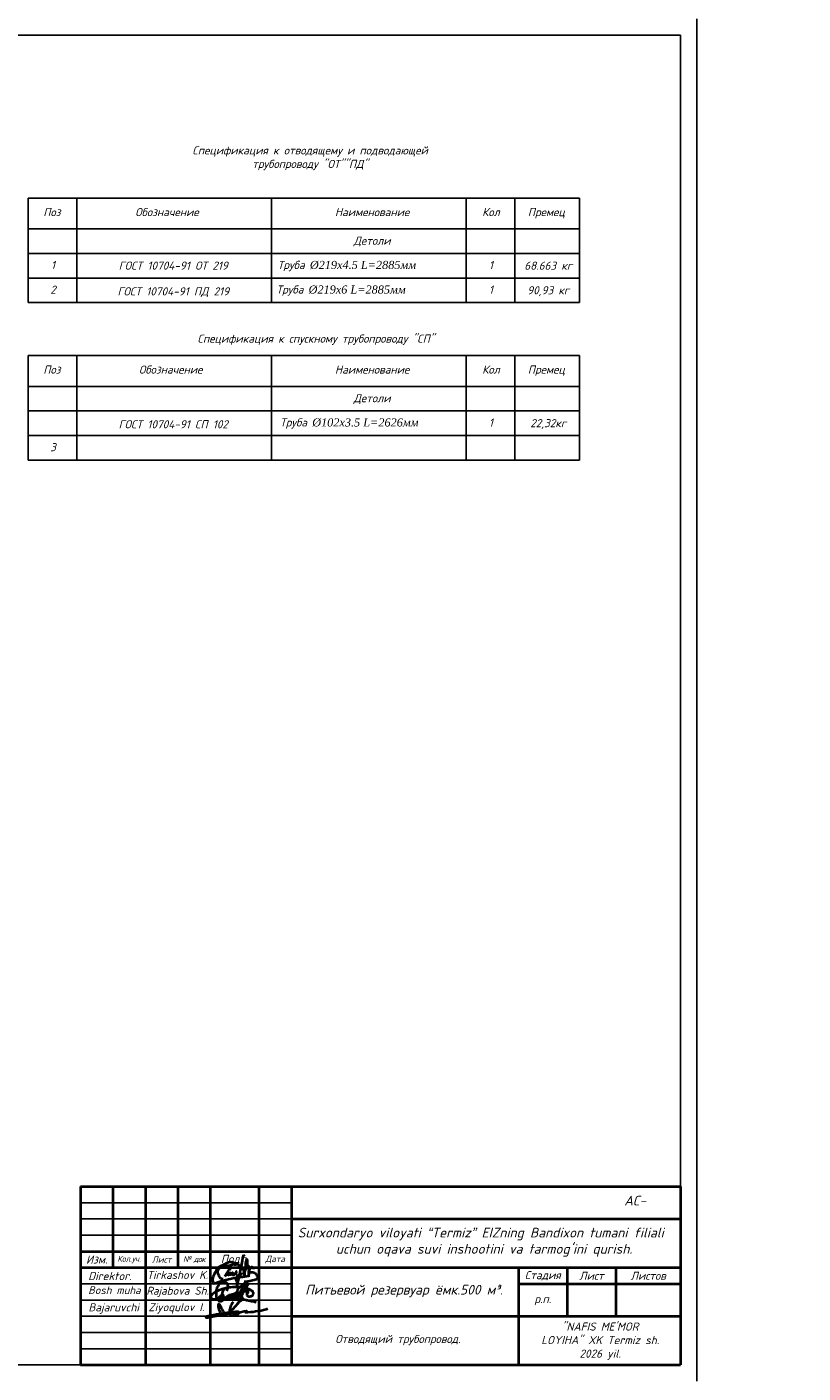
# Model space of a CAD drawing. Header units: millimetres. Extents: x -3143211 to -2549809, y 1060331 to 1341741.
# Tile 84 of 141: x -3018549 to -2994623, y 1119055 to 1160555. Entities that reach past the tile are written whole.
import ezdxf

# ---------------------------------------------------------------- set-up
doc = ezdxf.new("R2010")
doc.units = ezdxf.units.MM
doc.layers.add('(002) Рамка', color=7, linetype='Continuous')
doc.styles.add('ISOCPEUR', font='isocpeui.ttf', dxfattribs={"height": 250})
doc.styles.get("Standard").update_dxf_attribs({"font": 'isocpeui.ttf'})
doc.styles.add('V@ler@Live', font='isocpeui.ttf')

# ---------------------------------------------------------------- blocks, each defined once
blk = doc.blocks.new('ghfgj jghjmhg jjbkm jkm')
at = {"color": 5, "linetype": 'ByBlock', "lineweight": 40}
for points in [[(-261.31, -8185.11), (-261.13, -8184.8), (-260.98, -8184.44), (-260.83, -8184.1), (-260.77, -8183.74), (-260.77, -8183.33), (-260.84, -8183.04), (-260.94, -8182.72), (-261.1, -8182.45), (-261.24, -8182.27), (-261.41, -8182.13), (-261.62, -8182.06), (-261.9, -8181.99), (-262.16, -8181.99), (-262.45, -8182.02), (-262.71, -8182.09), (-263.01, -8182.18), (-263.21, -8182.28), (-263.56, -8182.45), (-264.11, -8182.93), (-264.37, -8183.23), (-264.55, -8183.47), (-264.7, -8183.74), (-264.8, -8183.97), (-264.9, -8184.28), (-265, -8184.61), (-265.09, -8184.89), (-265.13, -8185.31), (-265.15, -8185.69), (-265.12, -8186.51), (-265.09, -8186.93), (-265.04, -8187.29), (-264.92, -8187.73), (-264.78, -8187.96), (-264.64, -8188.12), (-264.45, -8188.27), (-264.32, -8188.36), (-264.16, -8188.48), (-263.95, -8188.61), (-263.68, -8188.73), (-263.56, -8188.75), (-263.38, -8188.75), (-263.2, -8188.74), (-263.02, -8188.68), (-262.84, -8188.57), (-262.69, -8188.42), (-262.59, -8188.25), (-262.52, -8188.12), (-262.41, -8187.9), (-262.33, -8187.69), (-262.3, -8187.5), (-262.26, -8187.31), (-262.28, -8187.17), (-262.31, -8186.97), (-262.36, -8186.84), (-262.45, -8186.73), (-262.56, -8186.64), (-262.73, -8186.58), (-262.89, -8186.59), (-263.01, -8186.62), (-263.19, -8186.68), (-263.41, -8186.81), (-263.72, -8187.06), (-263.88, -8187.25), (-263.98, -8187.39), (-264.08, -8187.51), (-264.14, -8187.64), (-264.2, -8187.77), (-264.24, -8187.93), (-264.28, -8188.14), (-264.29, -8188.31), (-264.26, -8188.51), (-264.16, -8188.67), (-264.1, -8188.78), (-264.05, -8188.82), (-264.02, -8188.82), (-263.97, -8188.8), (-263.94, -8188.76), (-263.9, -8188.7), (-263.85, -8188.61), (-263.54, -8187.99), (-263.32, -8187.47), (-263.12, -8186.97), (-262.97, -8186.37), (-262.66, -8185.37), (-262.49, -8184.87), (-262.44, -8184.66), (-262.42, -8184.64), (-262.41, -8184.62), (-262.39, -8184.62), (-262.37, -8184.63), (-262.36, -8184.64), (-262.36, -8184.67), (-262.36, -8184.69), (-262.37, -8184.71), (-262.38, -8184.74)], [(-261.91, -8188.06), (-261.82, -8187.85), (-261.76, -8187.75), (-261.72, -8187.7), (-261.67, -8187.6), (-261.55, -8187.48), (-261.46, -8187.39), (-261.37, -8187.28), (-261.3, -8187.19), (-261.16, -8187.1), (-261.1, -8187.05), (-261, -8186.94), (-260.91, -8186.85), (-260.83, -8186.81), (-260.75, -8186.76), (-260.66, -8186.71), (-260.58, -8186.66), (-260.51, -8186.61), (-260.44, -8186.57), (-260.38, -8186.54), (-260.32, -8186.52), (-260.26, -8186.51), (-260.22, -8186.51), (-260.19, -8186.53), (-260.18, -8186.54), (-260.16, -8186.58), (-260.14, -8186.65), (-260.15, -8186.71), (-260.15, -8186.76), (-260.17, -8186.81), (-260.19, -8186.86), (-260.2, -8186.9), (-260.24, -8187.01), (-260.26, -8187.11), (-260.27, -8187.17), (-260.29, -8187.21), (-260.32, -8187.29), (-260.35, -8187.37), (-260.38, -8187.43), (-260.41, -8187.49), (-260.47, -8187.62), (-260.52, -8187.67), (-260.56, -8187.77), (-260.6, -8187.82), (-260.66, -8187.9), (-260.7, -8187.94), (-260.73, -8187.99), (-260.76, -8188.02), (-260.79, -8188.05), (-260.82, -8188.09), (-260.86, -8188.12), (-260.89, -8188.15), (-260.93, -8188.18), (-260.96, -8188.21), (-261, -8188.23), (-261.04, -8188.26), (-261.08, -8188.27), (-261.1, -8188.25), (-261.1, -8188.22), (-261.1, -8188.19), (-261.09, -8188.15), (-261.08, -8188.12), (-261.06, -8188.06), (-261.04, -8188.01), (-261.02, -8187.96), (-261, -8187.92), (-260.96, -8187.85), (-260.93, -8187.79), (-260.89, -8187.71), (-260.88, -8187.68), (-260.84, -8187.63), (-260.77, -8187.53), (-260.75, -8187.48), (-260.74, -8187.45), (-260.71, -8187.4), (-260.69, -8187.35), (-260.66, -8187.31), (-260.63, -8187.27), (-260.6, -8187.22), (-260.57, -8187.19), (-260.54, -8187.14), (-260.5, -8187.1), (-260.47, -8187.07), (-260.44, -8187.02), (-260.4, -8186.98), (-260.38, -8186.96), (-260.36, -8186.94), (-260.34, -8186.92), (-260.32, -8186.89), (-260.3, -8186.86), (-260.28, -8186.83), (-260.25, -8186.78), (-260.21, -8186.75), (-260.15, -8186.7), (-260.11, -8186.66), (-260.05, -8186.6), (-259.98, -8186.55), (-259.9, -8186.51), (-259.83, -8186.45), (-259.75, -8186.42), (-259.7, -8186.4), (-259.64, -8186.37), (-259.58, -8186.35), (-259.51, -8186.34), (-259.45, -8186.32), (-259.39, -8186.3), (-259.34, -8186.28), (-259.28, -8186.28), (-259.24, -8186.27), (-259.17, -8186.27), (-259.12, -8186.28), (-259.08, -8186.33), (-259.05, -8186.37), (-259.01, -8186.42), (-259, -8186.47), (-258.99, -8186.51), (-258.98, -8186.58), (-258.99, -8186.62), (-259, -8186.68), (-259, -8186.76), (-259.02, -8186.81), (-259.04, -8186.88), (-259.06, -8186.94), (-259.09, -8187.01), (-259.11, -8187.08), (-259.14, -8187.16), (-259.17, -8187.22), (-259.23, -8187.3), (-259.27, -8187.37), (-259.32, -8187.45), (-259.37, -8187.52), (-259.43, -8187.59), (-259.47, -8187.65), (-259.52, -8187.72), (-259.58, -8187.77), (-259.66, -8187.78), (-259.72, -8187.77), (-259.78, -8187.75), (-259.78, -8187.71), (-259.78, -8187.65), (-259.76, -8187.61), (-259.75, -8187.55), (-259.73, -8187.52), (-259.71, -8187.48), (-259.68, -8187.44), (-259.65, -8187.39), (-259.62, -8187.34), (-259.59, -8187.28), (-259.55, -8187.24), (-259.52, -8187.17), (-259.47, -8187.1), (-259.43, -8187.03), (-259.38, -8186.94), (-259.33, -8186.83), (-259.25, -8186.73), (-259.21, -8186.65), (-259.19, -8186.6), (-259.16, -8186.53), (-259.11, -8186.46), (-259.08, -8186.41), (-259.04, -8186.38), (-258.99, -8186.35), (-258.94, -8186.3), (-258.87, -8186.25), (-258.79, -8186.2), (-258.73, -8186.14), (-258.66, -8186.11), (-258.58, -8186.08), (-258.51, -8186.06), (-258.43, -8186.05), (-258.37, -8186.04), (-258.3, -8186.05), (-258.24, -8186.08), (-258.17, -8186.14), (-258.14, -8186.2), (-258.11, -8186.28), (-258.1, -8186.34), (-258.11, -8186.41), (-258.12, -8186.47), (-258.14, -8186.54), (-258.15, -8186.59), (-258.17, -8186.66), (-258.19, -8186.72), (-258.2, -8186.78), (-258.2, -8186.82), (-258.22, -8186.86), (-258.23, -8186.89), (-258.25, -8186.92), (-258.26, -8186.95), (-258.29, -8186.99), (-258.32, -8187.02), (-258.34, -8187.05), (-258.39, -8187.11), (-258.43, -8187.16), (-258.47, -8187.21), (-258.52, -8187.26), (-258.56, -8187.3), (-258.6, -8187.34), (-258.66, -8187.39), (-258.71, -8187.42), (-258.76, -8187.45), (-258.81, -8187.46), (-258.87, -8187.47), (-258.92, -8187.46), (-258.97, -8187.43), (-259, -8187.37), (-259, -8187.33), (-258.99, -8187.29), (-258.97, -8187.22), (-258.94, -8187.15), (-258.92, -8187.1), (-258.9, -8187.04), (-258.87, -8186.98), (-258.83, -8186.92), (-258.79, -8186.83), (-258.73, -8186.76), (-258.69, -8186.69), (-258.64, -8186.6), (-258.59, -8186.53), (-258.52, -8186.39), (-258.45, -8186.3), (-258.4, -8186.23), (-258.37, -8186.19), (-258.33, -8186.13), (-258.27, -8186.07), (-258.27, -8186.07), (-258.2, -8185.98), (-258.14, -8185.89), (-258.09, -8185.82), (-258.02, -8185.76), (-257.94, -8185.7), (-257.9, -8185.67), (-257.82, -8185.66), (-257.78, -8185.64), (-257.74, -8185.64), (-257.71, -8185.65), (-257.67, -8185.67), (-257.64, -8185.68), (-257.63, -8185.7), (-257.61, -8185.72), (-257.59, -8185.75), (-257.57, -8185.79), (-257.56, -8185.83), (-257.55, -8185.87), (-257.55, -8185.91), (-257.55, -8185.96), (-257.55, -8186.03), (-257.56, -8186.07), (-257.56, -8186.08), (-257.57, -8186.15), (-257.59, -8186.21), (-257.61, -8186.3), (-257.64, -8186.38), (-257.66, -8186.44), (-257.67, -8186.48), (-257.68, -8186.51), (-257.71, -8186.54), (-257.75, -8186.6), (-257.8, -8186.67), (-257.83, -8186.72), (-257.86, -8186.76), (-257.9, -8186.81), (-257.94, -8186.88), (-257.98, -8186.93), (-258, -8186.95), (-258.03, -8187), (-258.06, -8187.06), (-258.11, -8187.11), (-258.14, -8187.15), (-258.19, -8187.21), (-258.24, -8187.27), (-258.25, -8187.29), (-258.28, -8187.33), (-258.29, -8187.35), (-258.32, -8187.39), (-258.34, -8187.43), (-258.37, -8187.43), (-258.37, -8187.42), (-258.36, -8187.39), (-258.34, -8187.37), (-258.33, -8187.36), (-258.31, -8187.35), (-258.29, -8187.34), (-258.26, -8187.34), (-258.24, -8187.33), (-258.21, -8187.33), (-258.19, -8187.32), (-258.17, -8187.31), (-258.16, -8187.3), (-258.14, -8187.29), (-258.12, -8187.27), (-258.07, -8187.24), (-258.03, -8187.21), (-257.98, -8187.19), (-257.95, -8187.16), (-257.9, -8187.14), (-257.87, -8187.12), (-257.84, -8187.09), (-257.79, -8187.07), (-257.75, -8187.03), (-257.72, -8186.99), (-257.69, -8186.96), (-257.65, -8186.92), (-257.62, -8186.9), (-257.6, -8186.88), (-257.56, -8186.85), (-257.53, -8186.81), (-257.48, -8186.78), (-257.44, -8186.74), (-257.38, -8186.69), (-257.35, -8186.66), (-257.31, -8186.62), (-257.23, -8186.55), (-257.19, -8186.5), (-257.11, -8186.42), (-257.09, -8186.38), (-257.05, -8186.35), (-257.02, -8186.32), (-256.95, -8186.25), (-256.89, -8186.21), (-256.84, -8186.14), (-256.8, -8186.1), (-256.75, -8186.04), (-256.69, -8185.98), (-256.62, -8185.91), (-256.51, -8185.83), (-256.44, -8185.76), (-256.35, -8185.66), (-256.25, -8185.58), (-256.13, -8185.49), (-256.02, -8185.4), (-255.95, -8185.32), (-255.88, -8185.25), (-255.84, -8185.19), (-255.77, -8185.12), (-255.73, -8185.07), (-255.68, -8185.03), (-255.64, -8184.98), (-255.58, -8184.94), (-255.53, -8184.88), (-255.49, -8184.83), (-255.41, -8184.76), (-255.34, -8184.69), (-255.27, -8184.63), (-255.19, -8184.52), (-255.12, -8184.44), (-255.03, -8184.33), (-254.95, -8184.24), (-254.87, -8184.16), (-254.79, -8184.07), (-254.68, -8183.95), (-254.62, -8183.87), (-254.55, -8183.8), (-254.44, -8183.7), (-254.37, -8183.64), (-254.29, -8183.57), (-254.22, -8183.49), (-254.18, -8183.4), (-254.14, -8183.31), (-254.1, -8183.19), (-254.04, -8183.1), (-253.99, -8183), (-253.98, -8182.94), (-253.95, -8182.84), (-253.96, -8182.75), (-253.96, -8182.67), (-253.96, -8182.59), (-253.98, -8182.53), (-254, -8182.46), (-254, -8182.41), (-254.01, -8182.37), (-254.01, -8182.32), (-254.02, -8182.27), (-254.05, -8182.2), (-254.07, -8182.14), (-254.08, -8182.09), (-254.1, -8182.05), (-254.11, -8182.01), (-254.14, -8181.97), (-254.16, -8181.92), (-254.2, -8181.91), (-254.23, -8181.9), (-254.26, -8181.89), (-254.3, -8181.91), (-254.35, -8181.94), (-254.43, -8181.95), (-254.47, -8181.99), (-254.53, -8182.04), (-254.57, -8182.08), (-254.64, -8182.12), (-254.69, -8182.17), (-254.76, -8182.23), (-254.81, -8182.27), (-254.87, -8182.35), (-254.96, -8182.46), (-255, -8182.55), (-255.07, -8182.66), (-255.12, -8182.79), (-255.15, -8182.86), (-255.19, -8182.97), (-255.27, -8183.13), (-255.37, -8183.34), (-255.41, -8183.43), (-255.53, -8183.68), (-255.67, -8183.97), (-256, -8184.65), (-256.31, -8185.35), (-256.67, -8186.19), (-256.9, -8186.73), (-257.1, -8187.18), (-257.41, -8187.89), (-257.54, -8188.2)], [(-253.34, -8182.28), (-253.56, -8182.65), (-253.77, -8183), (-254.11, -8183.59), (-254.52, -8184.3), (-254.91, -8184.96), (-255.39, -8185.76), (-255.74, -8186.34), (-256.11, -8187.1), (-256.54, -8187.95), (-256.73, -8188.33), (-256.84, -8188.57), (-256.93, -8188.74), (-256.92, -8188.8), (-256.89, -8188.85), (-256.86, -8188.86), (-256.81, -8188.84), (-256.74, -8188.83), (-256.64, -8188.81), (-256.56, -8188.79), (-256.47, -8188.76), (-256.39, -8188.73), (-256.31, -8188.7), (-256.23, -8188.63), (-256.13, -8188.56), (-256, -8188.5), (-255.91, -8188.43), (-255.81, -8188.37), (-255.75, -8188.32), (-255.67, -8188.28), (-255.63, -8188.22), (-255.59, -8188.15), (-255.56, -8188.11), (-255.5, -8188.03), (-255.46, -8187.96), (-255.44, -8187.92), (-255.45, -8187.85), (-255.46, -8187.79), (-255.5, -8187.71), (-255.54, -8187.64), (-255.58, -8187.57), (-255.61, -8187.51), (-255.65, -8187.45), (-255.7, -8187.36), (-255.76, -8187.29), (-255.8, -8187.25), (-255.85, -8187.2), (-255.9, -8187.14), (-255.94, -8187.09), (-255.98, -8187.05), (-256.02, -8187), (-256.07, -8186.95), (-256.18, -8186.86), (-256.26, -8186.79), (-256.33, -8186.71), (-256.41, -8186.65), (-256.47, -8186.6), (-256.58, -8186.49), (-256.65, -8186.42), (-256.71, -8186.36), (-256.79, -8186.28), (-257.01, -8186.05), (-257.11, -8185.94), (-257.19, -8185.79), (-257.27, -8185.64), (-257.33, -8185.47), (-257.37, -8185.32), (-257.38, -8185.12), (-257.35, -8184.97), (-257.32, -8184.85), (-257.27, -8184.71), (-257.23, -8184.56), (-257.16, -8184.36), (-257.04, -8184.14), (-256.93, -8184), (-256.82, -8183.83), (-256.71, -8183.73), (-256.61, -8183.62), (-256.49, -8183.55), (-256.34, -8183.46), (-256.22, -8183.4), (-256.1, -8183.33), (-255.94, -8183.23), (-255.78, -8183.18), (-255.62, -8183.13), (-255.47, -8183.08), (-255.27, -8183.05), (-255.11, -8183.03), (-254.91, -8183), (-254.69, -8183), (-254.47, -8183.01), (-254.3, -8183.05), (-254.08, -8183.21), (-253.99, -8183.39)], [(-254.12, -8185.87), (-253.9, -8185.82), (-253.74, -8185.78), (-253.55, -8185.63), (-253.51, -8185.51), (-253.5, -8185.43), (-253.51, -8185.3), (-253.56, -8185.19), (-253.6, -8185.09), (-253.66, -8185.02), (-253.75, -8184.96), (-253.85, -8184.92), (-253.94, -8184.88), (-254.03, -8184.84), (-254.1, -8184.84), (-254.19, -8184.85), (-254.27, -8184.88), (-254.32, -8184.93), (-254.37, -8185.02), (-254.4, -8185.1), (-254.39, -8185.21), (-254.33, -8185.34), (-254.28, -8185.45), (-254.21, -8185.54), (-254.12, -8185.61), (-254.02, -8185.68), (-253.92, -8185.74), (-253.82, -8185.8), (-253.82, -8185.8), (-253.76, -8185.91), (-253.77, -8185.94), (-253.82, -8185.97), (-253.89, -8186.03), (-253.95, -8186.11), (-254.01, -8186.18), (-254.04, -8186.27), (-254.07, -8186.34), (-254.08, -8186.44), (-254.05, -8186.53), (-254.03, -8186.62), (-253.98, -8186.7), (-253.92, -8186.77), (-253.84, -8186.85), (-253.78, -8186.91), (-253.73, -8186.97), (-253.64, -8187.02), (-253.58, -8187.04), (-253.52, -8187.05), (-253.46, -8187.06), (-253.38, -8187.07), (-253.28, -8187.07), (-253.18, -8187.08), (-253.1, -8187.08), (-253.03, -8187.07), (-252.94, -8187.07), (-252.86, -8187.06), (-252.76, -8187.05), (-252.69, -8187.05), (-252.61, -8187.04), (-252.55, -8187.02), (-252.48, -8187), (-252.43, -8186.98), (-252.36, -8186.95), (-252.29, -8186.92), (-252.24, -8186.9), (-252.18, -8186.87), (-252.14, -8186.84), (-252.09, -8186.81), (-252.04, -8186.78), (-251.99, -8186.73), (-251.96, -8186.7), (-251.91, -8186.65), (-251.87, -8186.61), (-251.84, -8186.56), (-251.82, -8186.52), (-251.78, -8186.43), (-251.74, -8186.32), (-251.7, -8186.18), (-251.67, -8186.04), (-251.67, -8185.93), (-251.67, -8185.84), (-251.7, -8185.76), (-251.74, -8185.66), (-251.78, -8185.55), (-251.84, -8185.46), (-251.91, -8185.36), (-251.99, -8185.24), (-252.07, -8185.14), (-252.18, -8185.04), (-252.3, -8184.94), (-252.43, -8184.86), (-252.58, -8184.77), (-252.84, -8184.65), (-253.04, -8184.57), (-253.31, -8184.48), (-253.69, -8184.34), (-254.02, -8184.22), (-254.4, -8184.14), (-254.97, -8183.99), (-255.26, -8183.95), (-255.57, -8183.9), (-255.82, -8183.86), (-256.1, -8183.85), (-256.38, -8183.8), (-257.05, -8183.75), (-257.45, -8183.75), (-257.92, -8183.74), (-258.19, -8183.75), (-259.16, -8183.78), (-259.99, -8183.83), (-260.63, -8183.91), (-261.2, -8183.99), (-261.98, -8184.18), (-262.58, -8184.34), (-263.58, -8184.7), (-264.46, -8185.07), (-265.01, -8185.31), (-265.4, -8185.54), (-265.96, -8185.89), (-266.37, -8186.23), (-266.53, -8186.4), (-266.67, -8186.54), (-266.78, -8186.65), (-266.86, -8186.73), (-266.94, -8186.85), (-267, -8186.95), (-267.04, -8187.06), (-267.07, -8187.19), (-267.06, -8187.29), (-267.03, -8187.44), (-266.97, -8187.56), (-266.91, -8187.66), (-266.83, -8187.75), (-266.75, -8187.84), (-266.67, -8187.89), (-266.55, -8187.94), (-266.42, -8187.98), (-266.33, -8188.01), (-266.26, -8188.02), (-266.13, -8188.04), (-265.99, -8188.06), (-265.8, -8188.08), (-265.56, -8188.09), (-265.34, -8188.09), (-265.08, -8188.07), (-264.93, -8188.06), (-264.83, -8188.05), (-264.55, -8188.03), (-264.33, -8187.99), (-264.11, -8187.96), (-263.82, -8187.91), (-263.6, -8187.86), (-263.31, -8187.82), (-262.96, -8187.78), (-262.71, -8187.73), (-262.33, -8187.69), (-261.88, -8187.67), (-261.47, -8187.66), (-261.12, -8187.65), (-260.83, -8187.6), (-260.44, -8187.62), (-259.84, -8187.64), (-259.56, -8187.65), (-259.12, -8187.68), (-258.65, -8187.7), (-258.07, -8187.73), (-257.59, -8187.79), (-257.07, -8187.87), (-256.72, -8187.9), (-256.52, -8187.92), (-256.35, -8187.94), (-256.02, -8187.97), (-255.72, -8188.04), (-255.41, -8188.12), (-254.87, -8188.24), (-254.39, -8188.34), (-254.14, -8188.4), (-253.79, -8188.47), (-253.42, -8188.55), (-252.82, -8188.64), (-252.33, -8188.75), (-251.87, -8188.84), (-251.4, -8188.97), (-251.1, -8189.05), (-250.73, -8189.15)]]:
    blk.add_lwpolyline(points, dxfattribs=at)
blk = doc.blocks.new('dhfdgh xfghfgh ffnhjmgmgvbnfgg')
at = {"color": 5, "lineweight": 40, "ltscale": 0.5}
for p, q in [((1479223, -21865), (1479206, -21938)), ((1479232, -21840), (1479223, -21865)), ((1479249, -21856), (1479232, -21840)), ((1479259, -21871), (1479249, -21856)), ((1479156, -22246), (1479134, -22332)), ((1479166, -22194), (1479156, -22246)), ((1479186, -22087), (1479166, -22194)), ((1479191, -22031), (1479186, -22087)), ((1479206, -21938), (1479191, -22031)), ((1479272, -21891), (1479259, -21871)), ((1479000, -22618), (1479005, -22595)), ((1479005, -22637), (1479000, -22618)), ((1479005, -22595), (1479014, -22576)), ((1479011, -22653), (1479005, -22637)), ((1479022, -22680), (1479011, -22653)), ((1479014, -22576), (1479036, -22544)), ((1479031, -22709), (1479022, -22680)), ((1479036, -22732), (1479031, -22709)), ((1479052, -22687), (1479032, -22801)), ((1479036, -22544), (1479050, -22522)), ((1479050, -22522), (1479087, -22472)), ((1479072, -22596), (1479052, -22687)), ((1479107, -22459), (1479072, -22596)), ((1479087, -22472), (1479140, -22415)), ((1479134, -22332), (1479107, -22459)), ((1479140, -22415), (1479151, -22408)), ((1479150, -22450), (1479148, -22470)), ((1479148, -22470), (1479149, -22483)), ((1479149, -22483), (1479151, -22492)), ((1479155, -22412), (1479150, -22450)), ((1479151, -22408), (1479154, -22407)), ((1479151, -22492), (1479158, -22500)), ((1479154, -22407), (1479155, -22408)), ((1479155, -22408), (1479155, -22412)), ((1479019, -22877), (1479038, -22760)), ((1479020, -22878), (1479019, -22877)), ((1479022, -22878), (1479020, -22878)), ((1479023, -22878), (1479022, -22878)), ((1479032, -22801), (1479023, -22878)), ((1479037, -22753), (1479036, -22732)), ((1479038, -22760), (1479037, -22753))]:
    blk.add_line(p, q, dxfattribs=at)
for points in [[(1479224, -22461), (1479241, -22423), (1479263, -22388), (1479286, -22338), (1479310, -22292), (1479322, -22264), (1479330, -22239), (1479338, -22215), (1479346, -22183), (1479354, -22152), (1479360, -22124), (1479365, -22096), (1479367, -22070), (1479369, -22045), (1479368, -22026), (1479364, -22015), (1479359, -22001), (1479353, -21992), (1479349, -21988), (1479343, -21990), (1479338, -21999), (1479325, -22026), (1479317, -22050), (1479303, -22121), (1479295, -22194), (1479288, -22255), (1479285, -22289), (1479287, -22329), (1479273, -22379), (1479269, -22399), (1479267, -22423), (1479266, -22510), (1479267, -22423), (1479264, -22393), (1479257, -22371), (1479245, -22338), (1479230, -22312), (1479213, -22288), (1479197, -22267), (1479163, -22229), (1479123, -22191), (1479078, -22165), (1479048, -22150), (1479017, -22138), (1478960, -22115), (1478920, -22095), (1478874, -22081), (1478828, -22076), (1478795, -22076), (1478757, -22086), (1478724, -22099), (1478682, -22118), (1478638, -22137), (1478583, -22162), (1478528, -22189), (1478491, -22208), (1478456, -22235), (1478431, -22255), (1478400, -22283), (1478364, -22333), (1478328, -22399), (1478297, -22467), (1478272, -22526), (1478245, -22599), (1478244, -22642), (1478258, -22687), (1478271, -22724), (1478283, -22739), (1478299, -22746), (1478333, -22741), (1478419, -22713), (1478544, -22668), (1478713, -22620), (1478849, -22592), (1478951, -22572), (1479044, -22558), (1479219, -22534), (1479347, -22518), (1479408, -22511), (1479401, -22525), (1479395, -22539)], [(1478590, -22609), (1478563, -22611), (1478536, -22606), (1478508, -22594), (1478492, -22572), (1478477, -22543), (1478457, -22505), (1478436, -22461), (1478424, -22427), (1478418, -22390), (1478420, -22362), (1478428, -22331), (1478450, -22291), (1478476, -22262), (1478517, -22234), (1478557, -22216), (1478609, -22205), (1478683, -22191), (1478773, -22173), (1478857, -22158), (1478923, -22138), (1478971, -22125), (1478994, -22118), (1479019, -22100), (1478992, -22128), (1478984, -22142), (1478977, -22157), (1478975, -22170), (1478974, -22182), (1478970, -22188)], [(1478815, -22321), (1478813, -22292), (1478811, -22258), (1478794, -22275), (1478764, -22325), (1478645, -22532)], [(1479375, -22225), (1479399, -22187), (1479408, -22471), (1479406, -22364), (1479416, -22351), (1479426, -22333), (1479442, -22289), (1479460, -22262), (1479482, -22228), (1479492, -22220), (1479503, -22219), (1479516, -22225), (1479531, -22244), (1479541, -22265), (1479548, -22281), (1479549, -22285), (1479547, -22292), (1479546, -22295)], [(1478786, -22391), (1478727, -22519)], [(1478846, -22385), (1478807, -22466), (1478802, -22481), (1478800, -22494), (1478800, -22502)], [(1478907, -22386), (1478897, -22404), (1478885, -22424), (1478879, -22440), (1478875, -22452), (1478877, -22464), (1478883, -22471), (1478896, -22473), (1478913, -22473), (1478938, -22461), (1478961, -22447), (1478982, -22427), (1479002, -22408), (1479014, -22394), (1479018, -22382), (1479015, -22375), (1479011, -22368), (1479007, -22368), (1479005, -22370), (1479005, -22373), (1479000, -22386), (1478997, -22398), (1478993, -22411), (1478991, -22421), (1478990, -22431), (1478991, -22441), (1478994, -22446), (1478997, -22450), (1479003, -22454), (1479010, -22458), (1479016, -22458), (1479021, -22458)], [(1479406, -22374), (1479409, -22371), (1479414, -22366), (1479421, -22364), (1479428, -22365), (1479436, -22369), (1479442, -22378), (1479450, -22386), (1479461, -22390), (1479473, -22392), (1479487, -22392), (1479513, -22394), (1479539, -22395), (1479569, -22403), (1479595, -22415), (1479614, -22428), (1479628, -22445), (1479646, -22471), (1479661, -22498), (1479681, -22526), (1479687, -22537), (1479687, -22560), (1479684, -22579), (1479675, -22591), (1479656, -22609), (1479642, -22621), (1479610, -22634), (1479580, -22644), (1479519, -22659), (1479477, -22667), (1479435, -22675), (1479378, -22687), (1479338, -22693), (1479306, -22697), (1479276, -22700), (1479260, -22700)]]:
    blk.add_lwpolyline(points, dxfattribs=at)
blk = doc.blocks.new('65616152')
at = {"color": 5, "lineweight": 40, "true_color": 0x0000f5}
for points in [[(1279415, 265228), (1279057, 264705), (1278598, 264034), (1278382, 263509), (1278134, 263078), (1277994, 262545), (1277851, 262004), (1277776, 261556), (1277737, 261115), (1277701, 260716), (1277722, 260496), (1277730, 260167), (1277796, 259731), (1278018, 259441), (1278309, 259225), (1278601, 259127), (1278991, 259098), (1279387, 259094), (1279889, 259189), (1280352, 259407), (1281030, 259696), (1281576, 259928), (1281931, 260200), (1282034, 260401), (1281915, 260623), (1281551, 260802), (1281087, 260808), (1280787, 260808), (1280423, 260740), (1278109, 260488), (1276657, 260251), (1273700, 259801), (1271955, 259526), (1270532, 259301), (1269315, 259055), (1268808, 258966), (1268177, 258779), (1267649, 258632), (1267284, 258500), (1267248, 258412), (1267248, 258332), (1267308, 258272), (1267394, 258235), (1267537, 258235), (1267798, 258265), (1268152, 258306), (1268635, 258416), (1270126, 258669), (1271729, 258942), (1273456, 259235), (1275247, 259448), (1276608, 259807), (1278166, 260278), (1279164, 260481), (1280050, 260662), (1280154, 260639), (1280222, 260575), (1280266, 260538), (1280286, 260413), (1280230, 260351), (1280112, 260149), (1279962, 259982), (1279798, 259901), (1279639, 259901), (1279532, 259986), (1279532, 260140), (1279619, 260220), (1279823, 260292), (1280029, 260305), (1280257, 260260), (1280465, 260227), (1280574, 260185), (1280628, 260118), (1280634, 260043), (1280629, 259995), (1280611, 259940), (1280586, 259895), (1280481, 259863), (1280375, 259863), (1280289, 259889), (1280212, 259951), (1280204, 260034), (1280218, 260112), (1280244, 260181), (1280300, 260215), (1280515, 260227), (1280771, 260244), (1280828, 260248), (1280864, 260248), (1280895, 260239), (1280924, 260227), (1280964, 260203), (1280979, 260186), (1280980, 260156), (1280974, 260129), (1280946, 260081), (1280921, 260037), (1280844, 259996), (1280779, 259986), (1280731, 260016), (1280717, 260057), (1280717, 260098), (1280753, 260174), (1280828, 260200), (1280911, 260207), (1281178, 260270), (1281517, 260320), (1281866, 260434), (1282075, 260502), (1282650, 260656), (1283660, 260868), (1284229, 260987), (1284438, 261031), (1284872, 261121), (1285210, 261192), (1285303, 261186), (1285343, 261126), (1285343, 261065), (1285294, 261016), (1285139, 260982), (1285029, 260923), (1284933, 260873), (1284796, 260768), (1284756, 260700), (1284730, 260601), (1284760, 260561), (1284805, 260502), (1284929, 260533), (1285893, 260609), (1287154, 260721), (1288182, 260812), (1289325, 261007), (1290754, 261222), (1291857, 261388), (1292886, 261648), (1294011, 261945), (1294504, 262120), (1294798, 262268)], [(1281686, 264696), (1280112, 262946), (1279339, 262085), (1278484, 261359), (1277785, 260766), (1276609, 260060), (1275744, 259541), (1275063, 259376), (1274447, 259568), (1273996, 259965), (1273640, 260471), (1273243, 261332), (1272956, 262330), (1272845, 263146), (1272845, 263773), (1272899, 264287), (1273004, 264324), (1273111, 264236), (1273275, 264022), (1273734, 263260), (1274076, 262456), (1274414, 261823), (1274730, 261257), (1275006, 260715), (1275242, 260425)], [(1281686, 264696), (1281695, 264710), (1281696, 264715), (1281696, 264720), (1281694, 264726), (1281689, 264735), (1281682, 264745), (1281671, 264754), (1281659, 264758), (1281649, 264764), (1281632, 264769), (1281615, 264770), (1281595, 264770), (1281576, 264768), (1281566, 264766), (1281556, 264763), (1281543, 264757), (1281533, 264746), (1281505, 264697), (1281469, 264630), (1281184, 263973)]]:
    blk.add_lwpolyline(points, dxfattribs=at)

msp = doc.modelspace()

# ---------------------------------------------------------------- linework, layer by layer
at = {"color": 0}
for p, q in [((-2997896.73173, 1160804.62022), (-2997896.73173, 1118804.62022)), ((-2998396.73173, 1160304.62022), (-3055296.73173, 1160304.62022)), ((-2998396.73173, 1119304.62022), (-2998396.73173, 1160304.62022)), ((-3055296.73173, 1119304.62022), (-2998396.73173, 1119304.62022))]:
    msp.add_line(p, q, dxfattribs=at)
at = {"ltscale": 150}
for p, q in [((-3018511.39912, 1155277.07459), (-3001511.39912, 1155277.07459)), ((-3018511.39912, 1155277.07459), (-3018511.39912, 1152053.8485)), ((-3017011.39912, 1155277.07459), (-3017011.39912, 1152053.8485)), ((-3011011.39912, 1155277.07459), (-3011011.39912, 1152053.8485)), ((-3005011.39912, 1155277.07459), (-3005011.39912, 1152053.8485)), ((-3003511.39912, 1155277.07459), (-3003511.39912, 1152053.8485)), ((-3001511.39912, 1155277.07459), (-3001511.39912, 1152053.8485)), ((-3018511.39912, 1154329.19522), (-3001511.39912, 1154329.19522)), ((-3018511.39912, 1153570.74631), (-3001511.39912, 1153570.74631)), ((-3018511.39912, 1152812.29741), (-3001511.39912, 1152812.29741)), ((-3018511.39912, 1152053.8485), (-3001511.39912, 1152053.8485)), ((-3018511.39912, 1150421.87925), (-3001511.39912, 1150421.87925)), ((-3018511.39912, 1150421.87925), (-3018511.39912, 1147198.65316)), ((-3017011.39912, 1150421.87925), (-3017011.39912, 1147198.65316)), ((-3011011.39912, 1150421.87925), (-3011011.39912, 1147198.65316)), ((-3005011.39912, 1150421.87925), (-3005011.39912, 1147198.65316)), ((-3003511.39912, 1150421.87925), (-3003511.39912, 1147198.65316)), ((-3001511.39912, 1150421.87925), (-3001511.39912, 1147198.65316)), ((-3018511.39912, 1149473.99987), (-3001511.39912, 1149473.99987)), ((-3018511.39912, 1148715.55097), (-3001511.39912, 1148715.55097)), ((-3018511.39912, 1147957.10206), (-3001511.39912, 1147957.10206)), ((-3018511.39912, 1147198.65316), (-3001511.39912, 1147198.65316))]:
    msp.add_line(p, q, dxfattribs=at)
at = {"color": 0, "lineweight": 40, "ltscale": 100}
for p, q in [((-3016896.73173, 1124804.62022), (-2998396.73173, 1124804.62022)), ((-3016896.73173, 1124804.62022), (-3016896.73173, 1119304.62022)), ((-3015896.73173, 1124804.62022), (-3015896.73173, 1122304.62022)), ((-3014896.73173, 1124804.62022), (-3014896.73173, 1119304.62022)), ((-3013896.73173, 1124804.62022), (-3013896.73173, 1122304.62022)), ((-3012896.73173, 1124804.62022), (-3012896.73173, 1119304.62022)), ((-3011396.73173, 1124804.62022), (-3011396.73173, 1119304.62022)), ((-3010396.73173, 1124804.62022), (-3010396.73173, 1119304.62022)), ((-2998396.73173, 1124804.62022), (-2998396.73173, 1119304.62022)), ((-3010396.73173, 1123804.62022), (-2998396.73173, 1123804.62022)), ((-3016896.73173, 1122804.62022), (-3010396.73173, 1122804.62022)), ((-3016896.73173, 1122304.62022), (-2998396.73173, 1122304.62022)), ((-3003396.73173, 1122304.62022), (-3003396.73173, 1119304.62022)), ((-3001896.73173, 1122304.62022), (-3001896.73173, 1120804.62022)), ((-3000396.73173, 1122304.62022), (-3000396.73173, 1120804.62022)), ((-3003396.73173, 1121804.62022), (-2998396.73173, 1121804.62022)), ((-3010396.73173, 1120804.62022), (-2998396.73173, 1120804.62022)), ((-3016896.73173, 1119304.62022), (-2998396.73173, 1119304.62022))]:
    msp.add_line(p, q, dxfattribs=at)
at = {"color": 0, "ltscale": 100}
for p, q in [((-3016896.73173, 1124304.62022), (-3010396.73173, 1124304.62022)), ((-3016896.73173, 1123804.62022), (-3010396.73173, 1123804.62022)), ((-3016896.73173, 1123304.62022), (-3010396.73173, 1123304.62022)), ((-3016896.73173, 1121804.62022), (-3010396.73173, 1121804.62022)), ((-3016896.73173, 1121304.62022), (-3010396.73173, 1121304.62022)), ((-3016896.73173, 1120804.62022), (-3010396.73173, 1120804.62022)), ((-3016896.73173, 1120304.62022), (-3010396.73173, 1120304.62022)), ((-3016896.73173, 1119804.62022), (-3010396.73173, 1119804.62022))]:
    msp.add_line(p, q, dxfattribs=at)

# ---------------------------------------------------------------- block references
at = {"lineweight": 40, "xscale": 0.9677430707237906, "yscale": 0.9677430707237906, "zscale": 0.9677430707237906}
msp.add_blockref('dhfdgh xfghfgh ffnhjmgmgvbnfgg', (-4443393.47146, 1143833.19038), dxfattribs=at)
at = {"color": 0, "xscale": 85.50048011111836, "yscale": 85.50048011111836, "zscale": 85.50048011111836}
msp.add_blockref('ghfgj jghjmhg jjbkm jkm', (-2990049.19058, 1821417.24719), dxfattribs=at)
at = {"color": 0, "ltscale": 100, "xscale": 0.06931321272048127, "yscale": 0.06931321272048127, "zscale": 0.06931321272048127}
msp.add_blockref('65616152', (-3100866.77846, 1102868.9045), dxfattribs=at)

# ---------------------------------------------------------------- texts
at = {"layer": '(002) Рамка', "char_height": 300, "width": 11750.9206449, "attachment_point": 1}
for insert in [(-3069699.28716, 1123534.63865), (-3010299.28716, 1123534.63865)]:
    msp.add_mtext('\\pi96.71032;Surxondaryo viloyati “Termiz” EIZning Bandixon tumani filiali \\P\\pi1273.1876;uchun oqava suvi inshootini va tarmog’ini qurish.', dxfattribs=dict(at, insert=insert))
at = {"color": 2, "ltscale": 150, "insert": (-3009818.00921, 1156872.80862), "char_height": 250, "width": 7796.8403028, "attachment_point": 2}
msp.add_mtext('{\\C256;Спецификация к отводящему и подводающей трубопроводу "ОТ""ПД"}', dxfattribs=at)
at = {"ltscale": 150, "char_height": 250, "attachment_point": 2}
for s, insert, width in [('{\\C256;Поз}', (-3017778.79968, 1154970.97549), 587.575703), ('{\\C256;Обозначение}', (-3014231.9279, 1154970.97549), 2046.6600577), ('{\\C256;Наименование}', (-3007908.3205, 1154970.97549), 2296.6600577), ('{\\C256;Кол}', (-3004244.41043, 1154970.97549), 609.3853641), ('{\\C256;Премец}', (-3002536.87403, 1154970.97549), 1204.1943043), ('{\\C256;Детоли}', (-3007908.3205, 1154088.15111), 1137.5036049), ('1', (-3017744.41043, 1153337.35616), 415.2368441), ('ГОСТ 10704-91 ОТ 219', (-3014036.65488, 1153321.1944), 3912.2766335), ('Труба {\\fTimes New Roman|b0|i1|c204|p18;%%C219х4.5 L=2885мм}', (-3008687.21796, 1153342.29247), 5014.8131278), ('1', (-3004244.41043, 1153337.35616), 1307.1478947), ('68.663 кг', (-3002479.042, 1153319.17043), 1897.9394593), ('2', (-3017744.41043, 1152578.90725), 497.0260869), ('ГОСТ 10704-91 ПД 219', (-3014036.65488, 1152526.98715), 4069.2476856), ('Труба {\\fTimes New Roman|b0|i1|c204|p18;%%C219х6 \\fTimes New Roman|b0|i1|c0|p18;L=2885\\fTimes New Roman|b0|i1|c204|p18;мм}', (-3008867.76101, 1152583.84356), 4494.4182246), ('1', (-3004244.41043, 1152578.90725), 1307.1672725), ('90,93 кг', (-3002479.042, 1152560.72152), 1720.071703), ('{\\C256;Спецификация к спускному трубопроводу "СП"}', (-3009637.50294, 1151070.82818), 7796.8403028), ('Поз', (-3017778.79968, 1150115.78014), 1065.8587917), ('Обозначение', (-3014116.84457, 1150115.78014), 3376.035908), ('Наименование', (-3007908.3205, 1150115.78014), 3439.078804), ('Кол', (-3004244.41043, 1150115.78014), 837.8691134), ('Премец', (-3002536.87403, 1150115.78014), 1204.1943043), ('{\\C256;Детоли}', (-3007908.3205, 1149232.95576), 1137.5036049), ('ГОСТ 10704-91 СП 102', (-3014036.65488, 1148430.24071), 5045.4909204), ('Труба {\\fTimes New Roman|b0|i1|c204|p18;%%C102х3.5 L=2626мм}', (-3008613.64041, 1148487.09713), 4603.6353926), ('{\\C256;1}', (-3004244.41043, 1148482.16081), 590.7193018), ('{\\C256;22,32кг}', (-3002479.042, 1148463.97509), 1897.9394593), ('{\\C256;3}', (-3017744.41043, 1147723.71191), 171.7501802)]:
    msp.add_mtext(s, dxfattribs=dict(at, insert=insert, width=width))
at = {"char_height": 300}
for s, insert, width, attachment_point in [('АС-', (-3000137.09718, 1124521.031), 3755.5448795, 1), ('\\pt184.701;{\\C0;Питьевой резервуар ёмк.500 м³.}', (-3006926.11925, 1121775.10852), 6815.5670785, 2)]:
    msp.add_mtext(s, dxfattribs=dict(at, insert=insert, width=width, attachment_point=attachment_point))
at = {"color": 0, "ltscale": 100, "attachment_point": 5, "style": 'V@ler@Live'}
for s, insert, char_height, width in [('Изм.', (-3016396.73173, 1122554.62022), 250, 700), ('{\\W0.9;Кол.уч.}', (-3015396.73173, 1122554.62022), 180, 700), ('Лист', (-3014396.73173, 1122554.62022), 200, 700), ('{\\T0.9;№ док}', (-3013396.73173, 1122554.62022), 180, 700), ('Подп.', (-3012146.73173, 1122554.62022), 250, 1200), ('Дата', (-3010896.73173, 1122554.62022), 200, 700), ('Стадия', (-3002646.73173, 1122054.62022), 250, 1200), ('Лист', (-3001146.73173, 1122054.62022), 250, 1200), ('Листов', (-2999396.73173, 1122054.62022), 250, 1700), ('р.п.', (-3002646.73173, 1121304.62022), 250, 1200)]:
    msp.add_mtext(s, dxfattribs=dict(at, insert=insert, char_height=char_height, width=width))
at = {"ltscale": 100, "style": 'V@ler@Live'}
for s, insert, char_height, width, attachment_point in [('Direktor.', (-3016661.01865, 1122046.92451), 250, 1799.9999979, 4), ('Bosh muha', (-3016661.01865, 1121610.5664), 240, 1799.9999979, 4), ('Bajaruvchi', (-3016654.17175, 1121043.19714), 250, 1799.9999979, 4), ('"NAFIS ME\'MOR LOYIHA" XK Termiz sh. 2026 yil.', (-3000877.78485, 1120033.92146), 250, 3658.6001653, 5)]:
    msp.add_mtext(s, dxfattribs=dict(at, insert=insert, char_height=char_height, width=width, attachment_point=attachment_point))
at = {"lineweight": 30, "char_height": 245, "width": 2482.9345464, "attachment_point": 5, "style": 'ISOCPEUR'}
for s, insert in [('{\\fISOCPEUR|b0|i1|c204|p34;Tirkashov K.}', (-3013909.02974, 1122079.90903)), ('{\\fISOCPEUR|b0|i1|c204|p34;Rajabova Sh.}', (-3013903.24046, 1121556.76652)), ('{\\fISOCPEUR|b0|i1|c204|p34;Ziyoqulov I.}', (-3013943.88199, 1121048.30065))]:
    msp.add_mtext(s, dxfattribs=dict(at, insert=insert))
at = {"color": 0, "lineweight": 20, "insert": (-3009042.93527, 1120231.77215), "char_height": 250, "width": 5262.3477216, "attachment_point": 1}
msp.add_mtext('{\\C256;Отводящий трубопровод.}', dxfattribs=at)

doc.saveas('drawing.dxf')
